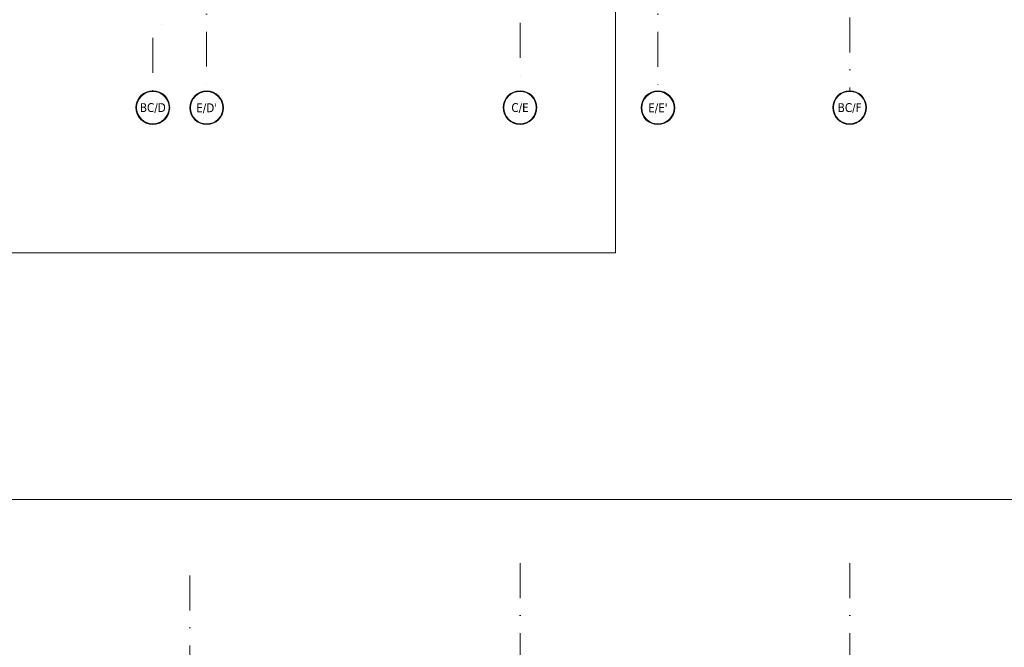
# Model space of a CAD drawing. Header units: millimetres. Extents: x -82287 to 177822, y -399756 to 0.
# Tile 223 of 228: x 60565 to 62354, y -200757 to -199618. Entities that reach past the tile are written whole.
import ezdxf
from ezdxf.enums import TextEntityAlignment as Align

# ---------------------------------------------------------------- set-up
doc = ezdxf.new("R2010")
doc.units = ezdxf.units.MM
doc.header["$MEASUREMENT"] = 0
doc.linetypes.add('SUŁOSZOWA - PB 21 03$0$DASHDOT', pattern=[25.4, 12.7, -6.35, 0, -6.35])
doc.layers.add('FL_XREF', color=252, linetype='Continuous')
for name, color, linetype, lineweight in [('SUŁOSZOWA - PB 21 03$0$!! 0_Opis_pom', 251, 'Continuous', 0), ('SUŁOSZOWA - PB 21 03$0$!! 0_Osie', 251, 'SUŁOSZOWA - PB 21 03$0$DASHDOT', 0), ('SUŁOSZOWA - PB 21 03$0$!! 1_OPIS POM NOWE', 251, 'Continuous', 0), ('SUŁOSZOWA - PB 21 03$0$0-osie-liniA', 251, 'SUŁOSZOWA - PB 21 03$0$DASHDOT', 0), ('SUŁOSZOWA - PB 21 03$0$0-osie-tx', 251, 'Continuous', 0)]:
    doc.layers.add(name, color=color, linetype=linetype, lineweight=lineweight)
doc.layers.add('SUŁOSZOWA - PB 21 03$0$!! 0_ramki', color=251, linetype='Continuous', lineweight=0, plot=False)
doc.styles.add('SUŁOSZOWA - PB 21 03$0$ARIAL', font='tahoma.ttf')
doc.styles.add('SUŁOSZOWA - PB 21 03$0$TAHOMA', font='tahoma.ttf')

# ---------------------------------------------------------------- blocks, each defined once
blk = doc.blocks.new('*U116')
h = blk.add_hatch(color=256)
edge = h.paths.add_edge_path()
edge.add_arc((0, 0), 30.6, 0, 360)
edge = h.paths.add_edge_path(flags=17)
edge.add_arc((0, 0), 29.4, 0, 360)
for radius in [30.6, 29.4]:
    blk.add_circle((0, 0), radius)
at = {"style": 'SUŁOSZOWA - PB 21 03$0$TAHOMA', "flags": 8}
blk.add_attdef('ANSICHTSNUMMER', text='', height=16, dxfattribs=at).set_placement((0, 0), align=Align.MIDDLE_CENTER)
blk = doc.blocks.new('SUŁOSZOWA - PB 21 03$0$BLOK OSI')
at = {"layer": 'SUŁOSZOWA - PB 21 03$0$0-osie-liniA', "ltscale": 5}
for points in [[(53191.2, -193626.9), (53191.2, -199860.8)], [(52592.2, -193637), (52592.2, -199860.8)], [(52022.7, -198101.3), (52022.7, -199860.8)], [(52842.7, -198101.6), (52842.7, -199860.8)], [(51992.2, -199661.2), (51924.9, -199764.8), (51924.9, -199860.8)]]:
    blk.add_lwpolyline(points, dxfattribs=at)
at = {"layer": 'SUŁOSZOWA - PB 21 03$0$0-osie-tx'}
ref = blk.add_blockref('*U116', (51924.9, -199891.4), dxfattribs=dict(at, rotation=180))
ref.add_attrib('ANSICHTSNUMMER', 'BC/D', dxfattribs={"layer": '0', "height": 16, "style": 'SUŁOSZOWA - PB 21 03$0$TAHOMA', "flags": 8}).set_placement((51924.9, -199891.4), align=Align.MIDDLE_CENTER)
ref = blk.add_blockref('*U116', (52022.7, -199891.8), dxfattribs=dict(at, rotation=180))
ref.add_attrib('ANSICHTSNUMMER', "E/D'", dxfattribs={"layer": '0', "height": 16, "style": 'SUŁOSZOWA - PB 21 03$0$TAHOMA', "flags": 8}).set_placement((52022.7, -199891.8), align=Align.MIDDLE_CENTER)
ref = blk.add_blockref('*U116', (52592.2, -199891.4), dxfattribs=dict(at, rotation=180))
ref.add_attrib('ANSICHTSNUMMER', 'C/E', dxfattribs={"layer": '0', "height": 16, "style": 'SUŁOSZOWA - PB 21 03$0$TAHOMA', "flags": 8}).set_placement((52592.2, -199891.4), align=Align.MIDDLE_CENTER)
ref = blk.add_blockref('*U116', (52842.7, -199891.8), dxfattribs=dict(at, rotation=180))
ref.add_attrib('ANSICHTSNUMMER', "E/E'", dxfattribs={"layer": '0', "height": 16, "style": 'SUŁOSZOWA - PB 21 03$0$TAHOMA', "flags": 8}).set_placement((52842.7, -199891.8), align=Align.MIDDLE_CENTER)
ref = blk.add_blockref('*U116', (53191.2, -199891.4), dxfattribs=dict(at, rotation=180))
ref.add_attrib('ANSICHTSNUMMER', 'BC/F', dxfattribs={"layer": '0', "height": 16, "style": 'SUŁOSZOWA - PB 21 03$0$TAHOMA', "flags": 8}).set_placement((53191.2, -199891.4), align=Align.MIDDLE_CENTER)
blk = doc.blocks.new('SUŁOSZOWA - PB 21 03$0$BLOK OSIE ABC PD')
at = {"layer": 'SUŁOSZOWA - PB 21 03$0$0-osie-liniA', "ltscale": 5}
for points in [[(60812.06735, -202649.32309), (60812.06735, -200656.87852)], [(61412.06735, -200656.87852), (61412.06735, -202649.32309)], [(62011.06735, -200656.87852), (62011.06735, -202649.32309)]]:
    blk.add_lwpolyline(points, dxfattribs=at)
blk = doc.blocks.new('SUŁOSZOWA - PB 21 03')
at = {"layer": 'SUŁOSZOWA - PB 21 03$0$!! 0_ramki'}
for points in [[(57385.28509, -197123.38038), (61585.28509, -197123.38038), (61585.28509, -200093.38038), (57385.28509, -200093.38038)], [(57458.92604, -200541.22215), (64582.1521, -200541.22215), (64582.1521, -202902.02336), (57458.92604, -202902.02336)]]:
    blk.add_lwpolyline(points, close=True, dxfattribs=at)
at = {"layer": 'SUŁOSZOWA - PB 21 03$0$!! 0_Osie'}
for name, p in [('SUŁOSZOWA - PB 21 03$0$BLOK OSI', (8819.85593, 61.46017)), ('SUŁOSZOWA - PB 21 03$0$BLOK OSIE ABC PD', (0, 0))]:
    blk.add_blockref(name, p, dxfattribs=at)
at = {"layer": 'SUŁOSZOWA - PB 21 03$0$!! 0_Opis_pom', "ltscale": 0.7, "style": 'SUŁOSZOWA - PB 21 03$0$ARIAL'}
for tag, p in [('B0,19', (52679.2094, -194257.55204)), ('B2,14', (73874.0461, -194402.0887)), ('B2,12', (73342.49259, -194413.89249)), ('B1,21', (60405.50261, -194427.18207)), ('B2,11', (73069.01144, -194438.89383)), ('A1,16', (59129.54925, -194448.08429)), ('B1/17', (59524.53699, -194450.37428)), ('B1,19', (59914.81903, -194448.15658)), ('1,22', (60947.33929, -194456.1144)), ('1,23', (61575.22173, -194450.37428)), ('B2,16', (75195.07765, -194441.83446)), ('B0,15', (51514.15008, -194461.8073)), ('A1,1', (58808.06672, -194460.94161)), ('B1,18', (59715.51745, -194473.87108)), ('B2,17', (75506.7465, -194471.3759)), ('B2,19.1', (76701.67035, -194466.03695)), ('B3,7', (87459.81312, -194465.07097)), ('B3,3', (88235.73906, -194465.79732)), ('B0,18', (52071.43815, -194478.40179)), ('B1,20', (60198.53687, -194490.17374)), ('B2,10', (72728.63362, -194489.37283)), ('B2,15', (74566.38885, -194487.81114)), ('B3,6', (86826.65132, -194483.15512)), ('B3,8', (90006.66539, -194478.47972)), ('A0,6', (49094.40602, -194505.72387)), ('A2,5', (72452.45009, -194505.90583)), ('B2,13', (73649.91716, -194500.01242)), ('A0,4', (49692.81919, -194517.93289)), ('A0,3', (49906.53818, -194524.03766)), ('B0,20', (53125.45224, -194527.8835)), ('B0,22', (54187.56644, -194519.04308)), ('A1,6', (58565.96262, -194514.50753)), ('B1,1', (61908.24378, -194515.48656)), ('A0,5', (49399.71914, -194533.19455)), ('B0,21', (53847.26622, -194535.08002)), ('B1,3', (62229.35503, -194604.49851)), ('B2,18', (75922.43604, -194612.23635)), ('B2,19', (77152.69039, -194617.53776)), ('A3,4', (85509.27934, -194642.47136)), ('B0,24B', (54824.42896, -194684.26784)), ('B1,4', (63476.45184, -194691.11207)), ('B0,13', (50367.63944, -194706.5583)), ('B0,16', (51457.40872, -194704.43091)), ('B0,17', (51897.58569, -194706.77195)), ('A2,4', (71695.75649, -194707.44268)), ('A1,5', (58149.22649, -194724.80163)), ('B0,23', (54542.05776, -194742.93939)), ('A2.1', (72371.45884, -194731.56251)), ('A1,2', (58744.42262, -194746.622)), ('B1,2D', (60756.29674, -194750.92727)), ('A1,15', (59129.54925, -194780.73348)), ('B0,14', (50962.60809, -194789.06568)), ('B1,4', (63483.03852, -194791.04365)), ('A3.1', (86079.08704, -194786.62422)), ('A0,2', (49295.91259, -194810.95246)), ('B0,7', (52851.95551, -194845.56115)), ('B1,2B', (62374.83512, -194841.86715)), ('B2.7', (74548.27897, -194836.12781)), ('B3,2', (89035.72921, -194837.99287)), ('B1,2A', (61803.35407, -194869.27513)), ('B0,8', (51561.38742, -194890.27848)), ('A1,3', (58810.05243, -195008.83917)), ('A3.2', (86016.50296, -195004.88875)), ('A0,1', (49914.27925, -195025.82804)), ('A0,10', (49695.87246, -195042.9259)), ('B0,17', (51225.06492, -195049.74007)), ('A0,7', (49042.50308, -195082.6056)), ('B0,6', (52110.41055, -195069.39267)), ('B1,8', (61403.63433, -195071.25189)), ('A2.2', (72371.45884, -195070.78713)), ('B2.2', (74976.1855, -195068.47988)), ('B3,11', (88623.94853, -195099.23575)), ('B3,4', (87612.56208, -195132.78192)), ('B3,5', (86839.47632, -195174.05241)), ('B0,12', (50313.60595, -195207.52936)), ('B0,11', (50726.178, -195219.06638)), ('B3,10', (89778.42161, -195220.68871)), ('B0,24A', (54359.17011, -195245.97867)), ('B1,6', (63686.26823, -195231.3997)), ('B0,10', (51476.34179, -195259.44699)), ('A1,4', (58093.66276, -195250.96213)), ('B3,9', (90479.74099, -195260.18621)), ('A0,11', (49643.96951, -195271.84772)), ('B1,14', (59332.54805, -195280.73534)), ('A0,8', (49042.50308, -195293.21363)), ('B0,9', (51798.4912, -195291.17482)), ('B2,21', (75970.16114, -195290.81005)), ('B1,13', (60186.62513, -195314.46953)), ('B1,5', (63419.22943, -195317.21026)), ('B2,9', (73175.51251, -195317.21162)), ('B0,3', (52068.59538, -195319.60465)), ('B1,10', (60892.94126, -195319.45825)), ('A2.3', (71832.37045, -195318.78232)), ('B2,4', (74493.5947, -195318.7733)), ('B2,3', (74674.2815, -195319.28036)), ('A3,3', (85569.83931, -195318.78232)), ('B3,1', (88723.65615, -195329.98594)), ('B1,9', (61058.12383, -195344.48743)), ('B2,8', (73894.209, -195338.18956)), ('B2.1', (75304.74121, -195348.36327)), ('B2,20', (77211.021, -195343.82367)), ('B0,2', (52227.2348, -195357.98297)), ('B1,2C', (61827.40698, -195369.02625)), ('B1,7', (62134.52151, -195372.05069)), ('B0,1', (53061.17304, -195403.85659)), ('A0,9', (49001.50444, -195413.15723)), ('A0,12', (49689.76592, -195485.50737)), ('B0,4', (52224.78303, -195500.96352)), ('B1,11', (61050.00078, -195512.89565)), ('B2,5', (74686.48999, -195507.24036)), ('B1,12', (60864.00751, -195544.00738)), ('B2,6', (74499.29165, -195549.55175)), ('B0,5', (52066.14362, -195556.83806)), ('C2,2', (74812.78942, -195865.8959)), ('C1,3', (61091.58871, -195973.27844)), ('C0,2A', (52278.30875, -196050.48297)), ('C0,1', (52808.36775, -196132.34208)), ('C1,2', (61690.27405, -196439.72387)), ('C1,1', (62060.59754, -196465.28533)), ('C3,1', (88979.71614, -196545.67785)), ('C0,2B', (53028.88223, -196668.8019)), ('C1,4', (61008.68123, -196686.32122)), ('C2,1', (75334.65984, -196786.2197)), ('C2,3', (74834.65119, -196933.26657)), ('C1,5', (61062.7252, -196991.42453)), ('C1,10', (62127.38542, -196998.81344)), ('C1,9', (62147.33751, -197289.53424)), ('C1,6', (61131.41824, -197329.69535)), ('C0,3', (52181.98562, -197341.92176)), ('D1,1', (73931.12245, -197584.03121)), ('C0,4', (52345.96562, -197596.60561)), ('D0,18', (60296.49264, -197617.95269)), ('C2,4', (75243.70451, -197663.89)), ('D0,7', (59141.53804, -197722.84718)), ('D0,3', (59562.25866, -197751.14316)), ('D0,17', (60701.16801, -197741.44864)), ('C1,7', (61222.2575, -197737.18052)), ('D1,6', (72757.78643, -197751.22612)), ('D1,4', (73157.19908, -197744.29721)), ('D0,6', (58741.71849, -197802.61699)), ('D0,10', (58357.73602, -197820.93991)), ('D,09', (59195.67196, -197881.51243)), ('C0,5', (52269.72696, -197902.4362)), ('C0,6', (52872.93793, -197917.07354)), ('D0,2', (59943.06082, -197917.06725)), ('D1,3', (73475.28953, -197924.29875)), ('D0,16', (60721.3534, -197935.2949)), ('D0,8', (59058.9008, -197963.64925)), ('D0,5', (59448.52586, -197969.8061)), ('D1,5', (73291.61607, -197999.29956)), ('C2,5', (74555.08284, -197988.7886)), ('D0,4', (59655.02693, -198042.2589)), ('D0,15', (60692.12223, -198127.4643)), ('D0,1', (59931.33074, -198173.12806)), ('D1,2', (73578.07819, -198172.30068)), ('D0,11', (58161.27105, -198211.45823)), ('D0,12', (58250.99458, -198537.17631)), ('D0,13', (58250.99458, -198764.99605)), ('D1,7', (71854.87376, -198786.88467)), ('D0,14', (59130.08589, -198795.3373)), ('D1,8', (71715.35366, -199212.44512))]:
    blk.add_attdef(tag, text='', height=11.968, dxfattribs=at).set_placement(p, align=Align.MIDDLE_CENTER)
at = {"layer": 'SUŁOSZOWA - PB 21 03$0$!! 1_OPIS POM NOWE', "style": 'SUŁOSZOWA - PB 21 03$0$ARIAL'}
for tag, p in [('C1.7A', (61271.6179, -197538.30303)), ('C2.5B', (74970.66097, -197546.70728)), ('C2,5C', (74903.71123, -197659.13664)), ('C2.4', (75374.07862, -197726.11453)), ('D1,2B', (74322.25834, -197791.43247)), ('C1.7C', (61260.26049, -197811.38428)), ('C1.8B', (61588.27341, -197817.62151)), ('C1.8A', (61884.42005, -197818.94854)), ('C1.7B', (61322.12354, -197933.89849)), ('C2,5A', (74943.41937, -197993.49482)), ('E1.2', (62164.78326, -198139.98688)), ('E1.5E', (62692.10372, -198153.27854)), ('D1,2C', (73419.9359, -198156.57844)), ('E2.9', (75361.45041, -198161.88904)), ('E2.7', (76022.45692, -198162.26272)), ('E3.1', (88990.58975, -198158.87886)), ('D1,2A', (74280.17915, -198172.30068)), ('E1.1', (61330.46191, -198191.9806)), ('E1.5D', (62993.60773, -198185.416)), ('E1.5C', (63016.9343, -198246.3437)), ('E1.5B', (63264.15117, -198307.8661)), ('E3.2', (88781.41347, -198385.24275)), ('E1.6', (61022.6264, -198421.00827)), ('E2.2', (74782.75417, -198427.85813)), ('E2.8', (75757.29014, -198437.09188)), ('E2.6', (76531.8031, -198444.40756)), ('E1.5A', (63049.47589, -198456.39852)), ('E3.4', (89392.22607, -198450.03942)), ('E1.5F', (62736.15118, -198589.14592)), ('E1.5G', (62892.39981, -198586.12622)), ('E1,4', (61888.25021, -198652.6996)), ('E2.1', (75803.99631, -198697.05773)), ('E1.5L', (63297.7633, -198733.65678)), ('E1.3', (61058.5992, -198806.28147)), ('E1.5H', (62893.53005, -198830.01758)), ('E2,3', (74778.52304, -198843.9541)), ('E3.3', (89150.95684, -198867.32581)), ('E1.5K', (63266.15427, -198904.67789)), ('E1.5I', (62723.74907, -199005.87002)), ('E2.4', (75135.87669, -199083.20857)), ('E2.5', (76615.04061, -199164.91143)), ('E1.5J', (63204.25187, -199215.697))]:
    blk.add_attdef(tag, text='', height=11.968, dxfattribs=at).set_placement(p, align=Align.MIDDLE_CENTER)

msp = doc.modelspace()

# ---------------------------------------------------------------- block references
at = {"layer": 'FL_XREF'}
msp.add_blockref('SUŁOSZOWA - PB 21 03', (62.3, 52.9), dxfattribs=at)

doc.saveas('drawing.dxf')
